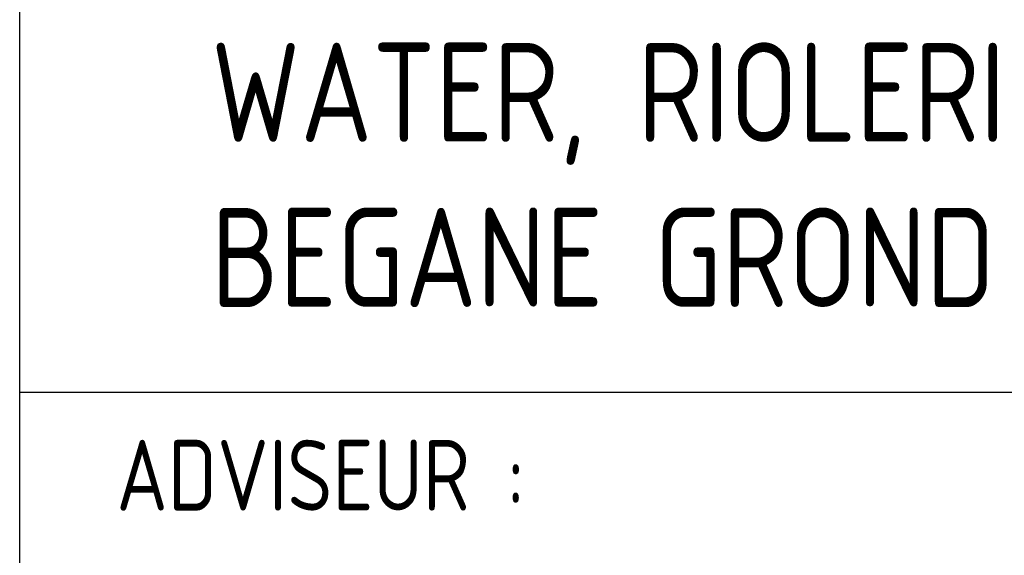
# Model space of a CAD drawing. Extents: x -132501 to 411300, y -42818 to 427495.
# Tile 223 of 256: x 166815 to 168554, y 145646 to 146592. Entities that reach past the tile are written whole.
import ezdxf

# ---------------------------------------------------------------- set-up
doc = ezdxf.new("R2010")
doc.units = 0
doc.header["$LTSCALE"] = 50
doc.layers.get('0').update_dxf_attribs({"linetype": 'CONTINUOUS'})
doc.layers.add('KADER', color=7, linetype='CONTINUOUS')
doc.styles.add('ISO25', font='ISO', dxfattribs={"width": 0.9, "height": 125})
doc.styles.add('ISO35', font='ISO', dxfattribs={"width": 0.9, "height": 175})

# ---------------------------------------------------------------- blocks, each defined once
blk = doc.blocks.new('SNARF')
at = {"color": 2, "linetype": 'Continuous', "style": 'ISO25', "width": 0.9}
blk.add_text('ADVISEUR :', height=250, dxfattribs=at).set_placement((-10640.9, 2084))

msp = doc.modelspace()

# ---------------------------------------------------------------- linework, layer by layer
at = {"layer": 'KADER', "color": 4}
for p, q in [((166815.1089, 144682.9671), (166815.1089, 148432.9671)), ((166815.1089, 145933.9651), (172314.2315, 145933.9651))]:
    msp.add_line(p, q, dxfattribs=at)

# ---------------------------------------------------------------- block references
at = {"layer": 'KADER', "linetype": 'Continuous', "xscale": 0.5, "yscale": 0.5, "zscale": 0.5}
msp.add_blockref('SNARF', (172306.2915, 144682.9671), dxfattribs=at)

# ---------------------------------------------------------------- texts
at = {"layer": 'KADER', "color": 3, "linetype": 'Continuous', "style": 'ISO35', "width": 0.9}
for s, p in [('WATER, RIOLERING, HWA EN DR. BRANDLEID.', (167152.9221, 146376.243)), ('BEGANE GROND', (167152.9221, 146084.5763))]:
    msp.add_text(s, height=175, dxfattribs=at).set_placement(p)

doc.saveas('drawing.dxf')
